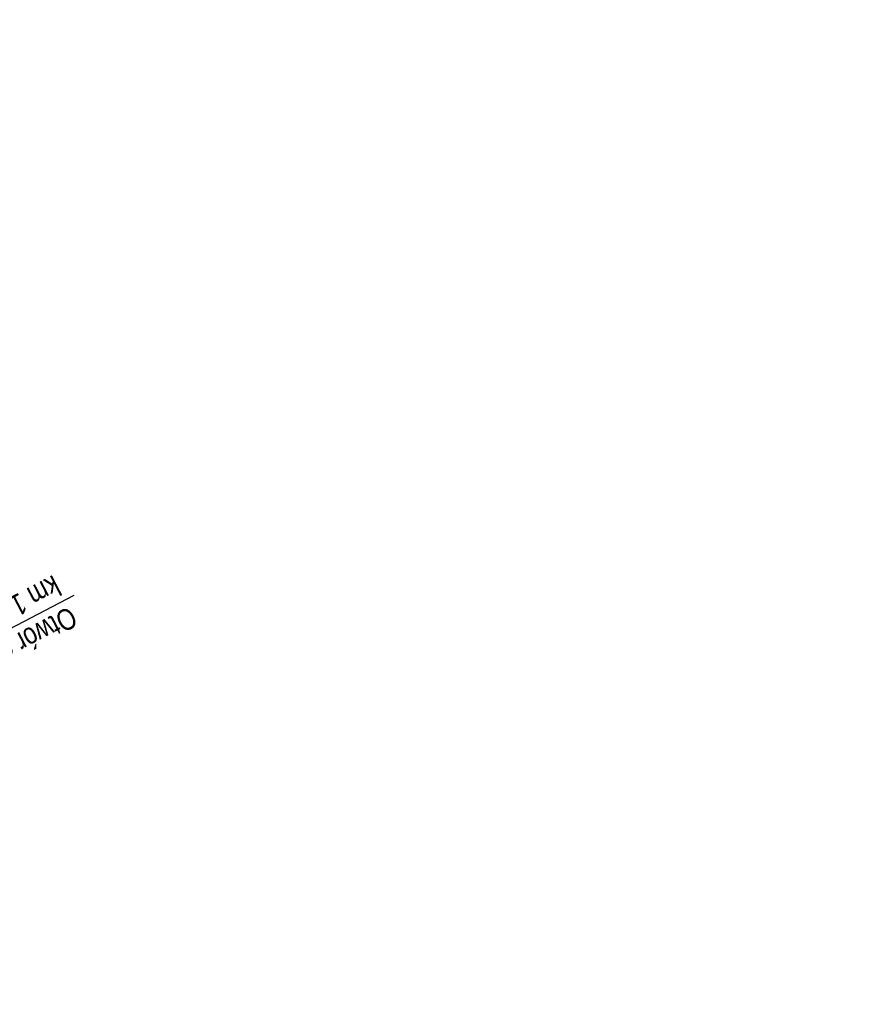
# Model space of a CAD drawing. Header units: metres. Extents: x 7529682 to 7533711, y 5721195 to 5727842.
# Tile 148 of 232: x 7530532 to 7530582, y 5726290 to 5726348. Entities that reach past the tile are written whole.
import ezdxf

# ---------------------------------------------------------------- set-up
doc = ezdxf.new("R2010")
doc.units = ezdxf.units.M
doc.layers.add('D-hatch-ciag-pieszo-rowerowy', color=7, linetype='Continuous', lineweight=13, true_color=0xff9f80)
doc.layers.add('D-otw-geotechniczne-opis', color=7, linetype='Continuous', lineweight=30)
doc.styles.add('2mm08', font='arial.ttf', dxfattribs={"width": 0.8})

msp = doc.modelspace()

# ---------------------------------------------------------------- hatches: boundary and pattern name
at = {"layer": 'D-hatch-ciag-pieszo-rowerowy'}
h = msp.add_hatch(dxfattribs=at)
h.set_pattern_fill('ANSI37', color=256, scale=0.15, style=0)
h.set_pattern_definition([(45, (0, 0), (-0.33675960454, 0.33675960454), []), (135, (0, 0), (-0.33675960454, -0.33675960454), [])])
edge = h.paths.add_edge_path()
edge.add_line((7530579.999, 5726163.494), (7530582.284, 5726164.519))
edge.add_line((7530582.284, 5726164.519), (7530574.938, 5726178.434))
edge.add_arc((7530619.154, 5726201.777), 50, 202.668, 207.83183, ccw=False)
edge.add_line((7530573.016, 5726182.508), (7530570.15, 5726189.371))
edge.add_arc((7530524.012, 5726170.102), 50, 22.668, 27.59344)
edge.add_line((7530568.325, 5726193.262), (7530565.111, 5726199.411))
edge.add_arc((7530529.661, 5726180.883), 40, 27.59344, 33.13089)
edge.add_line((7530563.158, 5726202.745), (7530555.511, 5726214.462))
edge.add_arc((7530589.008, 5726236.325), 40, 208.44752, 213.13089, ccw=False)
edge.add_line((7530553.837, 5726217.27), (7530543.028, 5726237.223))
edge.add_line((7530543.028, 5726237.223), (7530528.099, 5726266.319))
edge.add_line((7530528.099, 5726266.319), (7530507.524, 5726305.704))
edge.add_line((7530507.524, 5726305.704), (7530488.366, 5726341.909))
edge.add_line((7530488.366, 5726341.909), (7530485.291, 5726347.724))
edge.add_line((7530485.291, 5726347.724), (7530482.337, 5726347.963))
edge.add_line((7530482.337, 5726347.963), (7530486.156, 5726340.739))
edge.add_line((7530486.156, 5726340.739), (7530505.312, 5726304.54))
edge.add_line((7530505.312, 5726304.54), (7530525.878, 5726265.169))
edge.add_line((7530525.878, 5726265.169), (7530540.816, 5726236.057))
edge.add_line((7530540.816, 5726236.057), (7530551.688, 5726215.99))
edge.add_arc((7530586.858, 5726235.044), 40, 208.44752, 213.13089)
edge.add_line((7530553.361, 5726213.182), (7530560.998, 5726201.48))
edge.add_arc((7530527.501, 5726179.618), 40, 27.59344, 33.13089, ccw=False)
edge.add_line((7530562.951, 5726198.146), (7530566.06, 5726192.199))
edge.add_arc((7530521.747, 5726169.039), 50, 22.668, 27.59344, ccw=False)
edge.add_line((7530567.884, 5726188.309), (7530570.753, 5726181.44))
edge.add_arc((7530616.891, 5726200.71), 50, 202.668, 207.83183)
edge.add_line((7530572.675, 5726177.366), (7530579.999, 5726163.494))

# ---------------------------------------------------------------- linework, layer by layer
at = {"layer": 'D-otw-geotechniczne-opis', "linetype": 'ByBlock', "lineweight": 30}
msp.add_lwpolyline([(7530535.578, 5726313.962), (7530518.557, 5726305.07), (7530515.72, 5726298.827), (7530510.632, 5726296.169)], dxfattribs=at)

# ---------------------------------------------------------------- texts
at = {"layer": 'D-otw-geotechniczne-opis', "linetype": 'Continuous', "insert": (7530535.135, 5726313.73), "char_height": 1.25, "attachment_point": 4, "rotation": 207.58195, "style": '2mm08'}
msp.add_mtext('Otwór geologiczny nr OG-3.8\\Pkm 1+698.99', dxfattribs=at)

doc.saveas('drawing.dxf')
